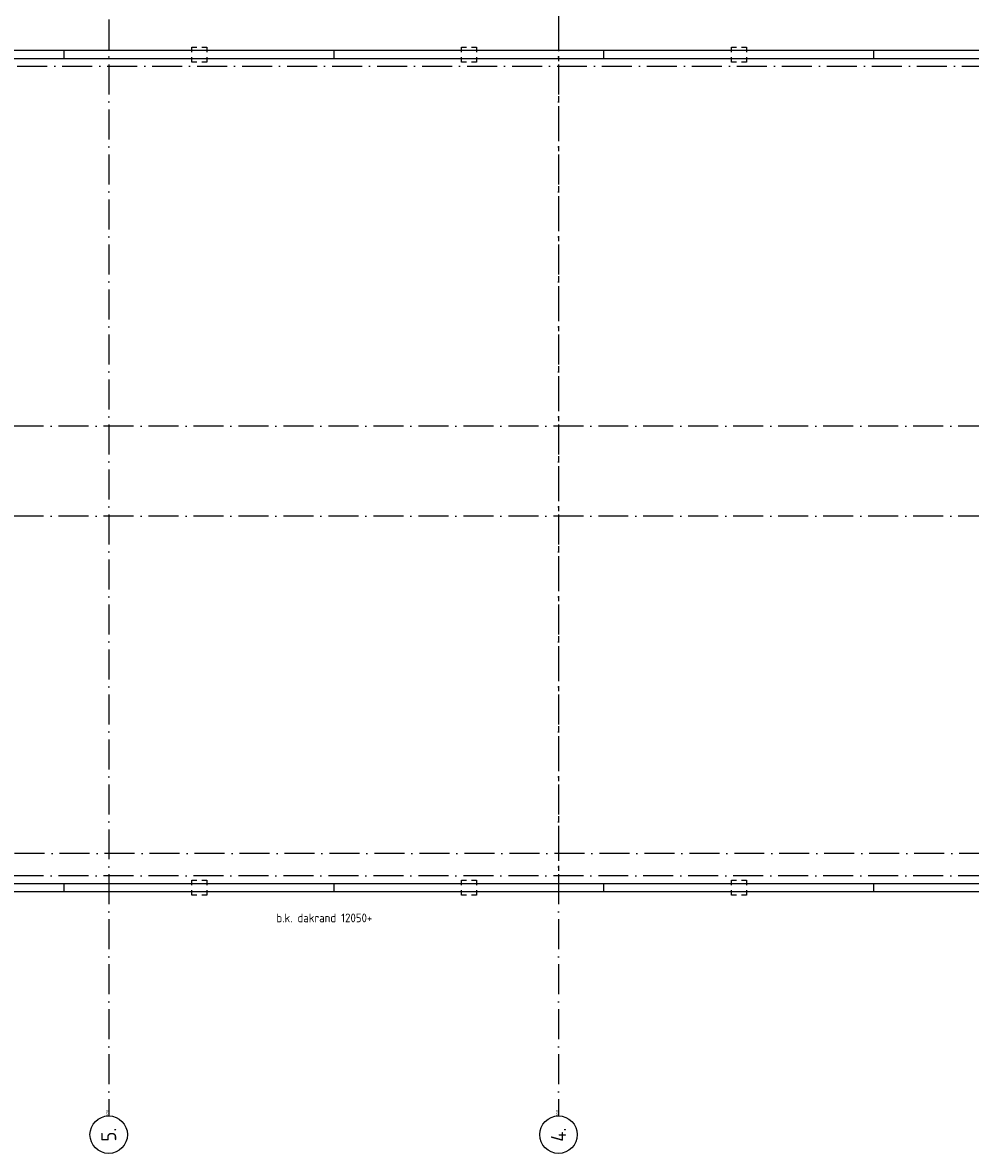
# Model space of a CAD drawing. Extents: x -4389 to 148511, y -40018 to 84100.
# Tile 26 of 28: x 110230 to 129195, y 37867 to 60489. Entities that reach past the tile are written whole.
import ezdxf
from ezdxf.enums import TextEntityAlignment as Align

# ---------------------------------------------------------------- set-up
doc = ezdxf.new("R2010")
doc.units = 0
doc.header["$LTSCALE"] = 100
doc.linetypes.add('DASHDOT', pattern=[9, 6, -1.5, 0, -1.5])
doc.linetypes.add('HIDDEN', pattern=[2, 1, -1])
for name, color, linetype in [('AB$1A---_ATTRIB035', 3, 'CONTINUOUS'), ('AL$1A---_ALGEMEEN', 8, 'CONTINUOUS'), ('AT$1A---_TEKST018', 1, 'CONTINUOUS')]:
    doc.layers.add(name, color=color, linetype=linetype)
doc.styles.get("Standard").update_dxf_attribs({"font": 'ISOCP'})

# ---------------------------------------------------------------- blocks, each defined once
blk = doc.blocks.new('1011')
at = {"layer": 'AL$1A---_ALGEMEEN', "color": 0, "linetype": 'CONTINUOUS'}
blk.add_circle((-750, 0), 750, dxfattribs=at)
at = {"layer": 'AT$1A---_TEKST018', "linetype": 'CONTINUOUS'}
blk.add_text('1011', height=100, dxfattribs=at).set_placement((0, 0))

msp = doc.modelspace()

# ---------------------------------------------------------------- linework, layer by layer
at = {"layer": 'AL$1A---_ALGEMEEN', "color": 1, "linetype": 'DASHDOT'}
for points in [[(111953, 82154), (111953, 38616.6)], [(120953, 82154), (120953, 38616.6)], [(310.1, 59616.6), (145757.8, 59616.6)], [(145753, 52416.6), (-1820.1, 52416.6)], [(145753, 50616.6), (1359.7, 50616.6)], [(144873.9, 43866.6), (94849.7, 43866.6)], [(145753, 43416.6), (96234.4, 43416.6)]]:
    msp.add_lwpolyline(points, dxfattribs=at)
at = {"layer": 'AL$1A---_ALGEMEEN', "linetype": 'HIDDEN'}
msp.add_lwpolyline([(120953, 77016.5), (120953, 43416.5)], dxfattribs=at)
for points in [[(113613, 59698.9), (113613, 59998.9), (113913, 59998.9), (113913, 59698.9)], [(119013, 59698.9), (119013, 59998.9), (119313, 59998.9), (119313, 59698.9)], [(124413, 59698.9), (124413, 59998.9), (124713, 59998.9), (124713, 59698.9)], [(113613, 43034), (113613, 43334), (113913, 43334), (113913, 43034)], [(119013, 43034), (119013, 43334), (119313, 43334), (119313, 43034)], [(124413, 43034), (124413, 43334), (124713, 43334), (124713, 43034)]]:
    msp.add_lwpolyline(points, close=True, dxfattribs=at)
at = {"layer": 'AL$1A---_ALGEMEEN', "linetype": 'CONTINUOUS'}
for points in [[(96972.7, 59936.3), (141982.8, 59936.3), (141982.8, 43096.6), (96972.7, 43096.6)], [(96972.7, 59771.3), (141817.8, 59771.3), (141817.8, 43261.6), (96972.7, 43261.6)], [(111063, 59771.3), (111063, 59926.5)], [(116463, 59771.3), (116463, 59926.5)], [(121863, 59771.3), (121863, 59926.5)], [(127263, 59771.3), (127263, 59926.5)], [(111063, 43096.6), (111063, 43261.6)], [(116463, 43096.6), (116463, 43261.6)], [(121863, 43096.6), (121863, 43261.6)], [(127263, 43096.6), (127263, 43261.6)]]:
    msp.add_lwpolyline(points, dxfattribs=at)

# ---------------------------------------------------------------- block references
at = {"layer": 'AL$1A---_ALGEMEEN', "color": 1, "linetype": 'DASHDOT'}
ref = msp.add_blockref('1011', (111953, 38616.6), dxfattribs=dict(at, xscale=0.5, yscale=0.5, zscale=0.5, rotation=90))
ref.add_attrib('STR-NAAM', '5.', dxfattribs={"layer": 'AB$1A---_ATTRIB035', "linetype": 'CONTINUOUS', "height": 300, "rotation": 90}).set_placement((111953, 38241.6), align=Align.MIDDLE)
ref = msp.add_blockref('1011', (120953, 38616.6), dxfattribs=dict(at, xscale=0.5, yscale=0.5, zscale=0.5, rotation=90))
ref.add_attrib('STR-NAAM', '4.', dxfattribs={"layer": 'AB$1A---_ATTRIB035', "linetype": 'CONTINUOUS', "height": 300, "rotation": 90}).set_placement((120953, 38241.6), align=Align.MIDDLE)

# ---------------------------------------------------------------- texts
at = {"layer": 'AT$1A---_TEKST018', "color": 8, "linetype": 'CONTINUOUS', "insert": (115308.5, 42665), "char_height": 175, "attachment_point": 1}
msp.add_mtext('b.k. dakrand 12050+', dxfattribs=at)

doc.saveas('drawing.dxf')
